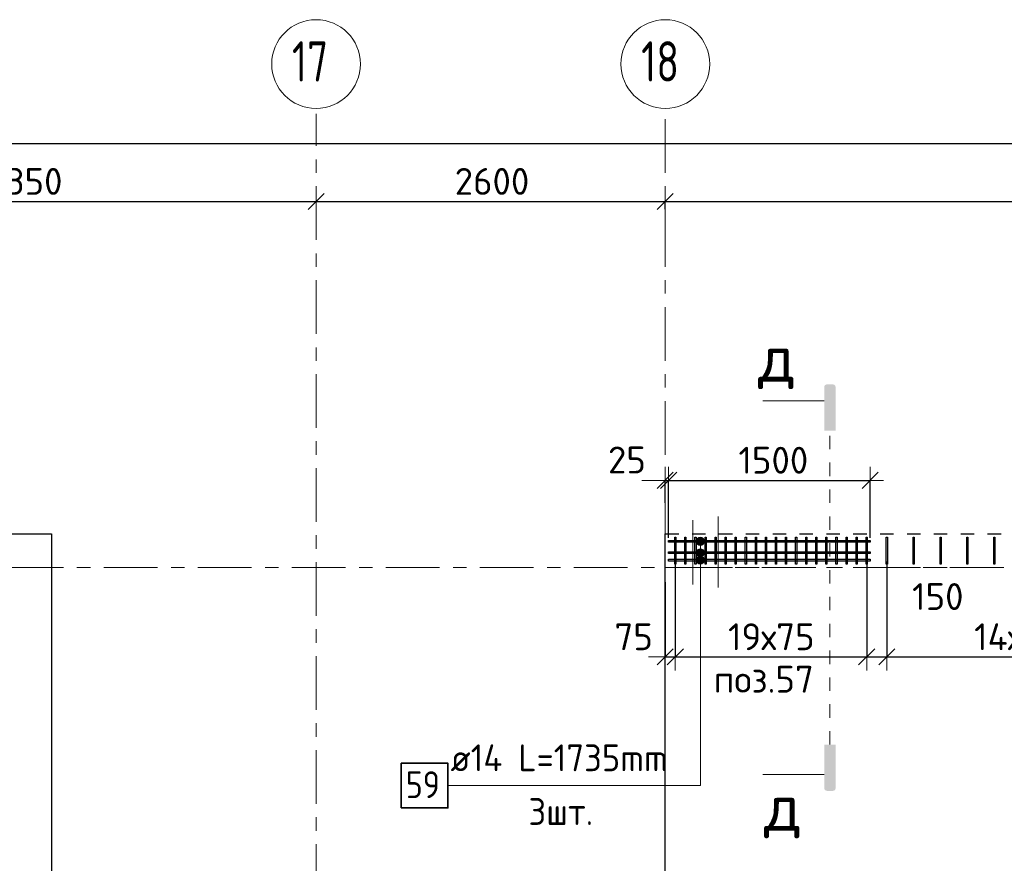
# Model space of a CAD drawing. Header units: metres. Extents: x -38 to 114, y -15 to 21.
# Tile 15 of 244: x 40.84 to 48.17, y 14.2 to 20.48. Entities that reach past the tile are written whole.
import ezdxf

# ---------------------------------------------------------------- set-up
doc = ezdxf.new("R2010")
doc.units = ezdxf.units.M
doc.header["$PDMODE"] = 65
for name, pattern in [('______11', [0.5, 0.4, -0.05, 0, -0.05]), ('______2', [0.0405, 0.03, -0.0105]), ('______3', [0.5, 0.4, -0.1]), ('______5', [1.1, 0.8, -0.1, 0.1, -0.1]), ('______9', [0.015, 0, -0.015])]:
    doc.linetypes.add(name, pattern=pattern)
for name, color, linetype, lineweight in [('XR$2$Осевая линия (1)', 7, '______5', 13), ('XR$2$Размерная линия (1)', 7, 'Continuous', 13), ('XR$5$Арм.стержн. Доп. арматура', 180, 'Continuous', 35), ('XR$5$Арм.стержн. Хомут', 240, 'Continuous', 35), ('XR$5$Балка (1)', 7, '______3', 13), ('XR$5$Перекрытие (1)', 7, 'Continuous', 35), ('XR$5$Размерная линия (1)', 7, 'Continuous', 13), ('XR$5$Текст_ общее_1', 7, 'Continuous', 13)]:
    doc.layers.add(name, color=color, linetype=linetype, lineweight=lineweight)
doc.styles.add('ISOCPEUR', font='txt')
doc.dimstyles.new('DIMSTYLE_3', dxfattribs={"dimtxt": 0.2, "dimasz": 0.2, "dimexe": 0, "dimexo": 0, "dimgap": 0.1, "dimtad": 2, "dimdec": 0, "dimlfac": 1000, "dimrnd": 5, "dimzin": 12, "dimdsep": 46, "dimtxsty": 'ISOCPEUR', "dimblk1": 'ALL_ML_STRICH', "dimblk2": 'ALL_ML_STRICH', "dimsah": 1, "dimcen": 0, "dimclrd": 7, "dimclre": 256, "dimclrt": 7, "dimadec": 0, "dimazin": 0, "dimtfac": 1, "dimtdec": 0, "dimtix": 1, "dimtmove": 2, "dimatfit": 3, "dimfxl": 0, "dimtzin": 0, "dimlwd": 0, "dimlwe": -3, "dimarcsym": 0})
doc.dimstyles.new('DIMSTYLE_36', dxfattribs={"dimtxt": 0.2, "dimasz": 0.2, "dimexe": 0, "dimexo": 0, "dimgap": 0.1, "dimtad": 2, "dimdec": 0, "dimlfac": 1000, "dimrnd": 5, "dimzin": 12, "dimdsep": 46, "dimtxsty": 'ISOCPEUR', "dimblk1": 'ALL_ML_STRICH', "dimblk2": 'ALL_ML_STRICH', "dimsah": 1, "dimcen": 0, "dimclrd": 7, "dimclre": 256, "dimclrt": 7, "dimadec": 0, "dimazin": 0, "dimtfac": 1, "dimtdec": 0, "dimtix": 1, "dimtmove": 2, "dimatfit": 3, "dimfxl": 0, "dimtvp": 1.2, "dimtzin": 0, "dimlwd": 0, "dimlwe": -3, "dimarcsym": 0})

# ---------------------------------------------------------------- blocks, each defined once
blk = doc.blocks.new('ALL_ML_STRICH')
at = {"color": 0, "linetype": 'ByBlock', "lineweight": -2}
for p, q in [((0, -0.5), (0, 0.5)), ((-1, 0), (0.5, 0)), ((-0.3, -0.3), (0.3, 0.3))]:
    blk.add_line(p, q, dxfattribs=at)
blk = doc.blocks.new('*D11')
at = {"layer": 'DEFPOINTS', "color": 7, "linetype": 'Continuous', "lineweight": 13, "transparency": 33554687}
for p in [(0.5, 19.5574), (0.5, 19.3768), (61.6, 17.1197)]:
    blk.add_point(p, dxfattribs=at)
at = {"layer": 'XR$2$Размерная линия (1)', "color": 9, "linetype": 'Continuous', "lineweight": -2, "true_color": 0xc7c7c7, "transparency": 33554687}
for p, q in [((0.5, 19.3568), (0.5, 19.5574)), ((61.6, 17.1397), (61.6, 19.5574))]:
    blk.add_line(p, q, dxfattribs=at)
at = {"layer": 'XR$2$Размерная линия (1)', "color": 7, "linetype": 'Continuous', "lineweight": -2, "transparency": 33554687}
blk.add_line((0.5, 19.5574), (61.6, 19.5574), dxfattribs=at)
at = {"layer": 'XR$2$Размерная линия (1)', "color": 7, "linetype": 'Continuous', "lineweight": 13, "transparency": 33554687, "xscale": 0.2, "yscale": 0.2, "zscale": 0.2, "rotation": 180}
blk.add_blockref('ALL_ML_STRICH', (0.5, 19.5574), dxfattribs=at)
at = {"layer": 'XR$2$Размерная линия (1)', "color": 7, "linetype": 'Continuous', "lineweight": 13, "transparency": 33554687, "xscale": 0.2, "yscale": 0.2, "zscale": 0.2}
blk.add_blockref('ALL_ML_STRICH', (61.6, 19.5574), dxfattribs=at)
at = {"layer": 'XR$2$Размерная линия (1)', "color": 7, "linetype": 'Continuous', "lineweight": 13, "transparency": 33554687, "insert": (31.1, 19.7074), "char_height": 0.2, "width": 1, "attachment_point": 5, "style": 'ISOCPEUR'}
blk.add_mtext('\\A1;{61100}', dxfattribs=at)
blk = doc.blocks.new('*D35')
at = {"layer": 'DEFPOINTS', "color": 7, "linetype": 'Continuous', "lineweight": 13, "transparency": 33554687}
for p in [(38.7, 19.1856), (38.7, 19.1261), (43.05, 19.1044)]:
    blk.add_point(p, dxfattribs=at)
at = {"layer": 'XR$2$Размерная линия (1)', "color": 9, "linetype": 'Continuous', "lineweight": -2, "true_color": 0xc7c7c7, "transparency": 33554687}
for p, q in [((38.7, 19.1656), (38.7, 19.1261)), ((43.05, 19.1244), (43.05, 19.1261))]:
    blk.add_line(p, q, dxfattribs=at)
at = {"layer": 'XR$2$Размерная линия (1)', "color": 7, "linetype": 'Continuous', "lineweight": -2, "transparency": 33554687}
blk.add_line((38.7, 19.1261), (43.05, 19.1261), dxfattribs=at)
at = {"layer": 'XR$2$Размерная линия (1)', "color": 7, "linetype": 'Continuous', "lineweight": 13, "transparency": 33554687, "xscale": 0.2, "yscale": 0.2, "zscale": 0.2, "rotation": 180}
blk.add_blockref('ALL_ML_STRICH', (38.7, 19.1261), dxfattribs=at)
at = {"layer": 'XR$2$Размерная линия (1)', "color": 7, "linetype": 'Continuous', "lineweight": 13, "transparency": 33554687, "xscale": 0.2, "yscale": 0.2, "zscale": 0.2}
blk.add_blockref('ALL_ML_STRICH', (43.05, 19.1261), dxfattribs=at)
at = {"layer": 'XR$2$Размерная линия (1)', "color": 7, "linetype": 'Continuous', "lineweight": 13, "transparency": 33554687, "insert": (40.875, 19.2761), "char_height": 0.2, "width": 0.8, "attachment_point": 5, "style": 'ISOCPEUR'}
blk.add_mtext('\\A1;{4350}', dxfattribs=at)
blk = doc.blocks.new('*D36')
at = {"layer": 'DEFPOINTS', "color": 7, "linetype": 'Continuous', "lineweight": 13, "transparency": 33554687}
for p in [(43.05, 19.1261), (43.05, 19.1044), (45.65, 19.0502)]:
    blk.add_point(p, dxfattribs=at)
at = {"layer": 'XR$2$Размерная линия (1)', "color": 9, "linetype": 'Continuous', "lineweight": -2, "true_color": 0xc7c7c7, "transparency": 33554687}
for p, q in [((43.05, 19.1244), (43.05, 19.1261)), ((45.65, 19.0702), (45.65, 19.1261))]:
    blk.add_line(p, q, dxfattribs=at)
at = {"layer": 'XR$2$Размерная линия (1)', "color": 7, "linetype": 'Continuous', "lineweight": -2, "transparency": 33554687}
blk.add_line((43.05, 19.1261), (45.65, 19.1261), dxfattribs=at)
at = {"layer": 'XR$2$Размерная линия (1)', "color": 7, "linetype": 'Continuous', "lineweight": 13, "transparency": 33554687, "xscale": 0.2, "yscale": 0.2, "zscale": 0.2, "rotation": 180}
blk.add_blockref('ALL_ML_STRICH', (43.05, 19.1261), dxfattribs=at)
at = {"layer": 'XR$2$Размерная линия (1)', "color": 7, "linetype": 'Continuous', "lineweight": 13, "transparency": 33554687, "xscale": 0.2, "yscale": 0.2, "zscale": 0.2}
blk.add_blockref('ALL_ML_STRICH', (45.65, 19.1261), dxfattribs=at)
at = {"layer": 'XR$2$Размерная линия (1)', "color": 7, "linetype": 'Continuous', "lineweight": 13, "transparency": 33554687, "insert": (44.36, 19.2761), "char_height": 0.2, "width": 0.8, "attachment_point": 5, "style": 'ISOCPEUR'}
blk.add_mtext('\\A1;{2600}', dxfattribs=at)
blk = doc.blocks.new('*D37')
at = {"layer": 'DEFPOINTS', "color": 7, "linetype": 'Continuous', "lineweight": 13, "transparency": 33554687}
for p in [(45.65, 19.1261), (45.65, 19.0502), (51.5, 17.3896)]:
    blk.add_point(p, dxfattribs=at)
at = {"layer": 'XR$2$Размерная линия (1)', "color": 9, "linetype": 'Continuous', "lineweight": -2, "true_color": 0xc7c7c7, "transparency": 33554687}
for p, q in [((45.65, 19.0702), (45.65, 19.1261)), ((51.5, 17.4096), (51.5, 19.1261))]:
    blk.add_line(p, q, dxfattribs=at)
at = {"layer": 'XR$2$Размерная линия (1)', "color": 7, "linetype": 'Continuous', "lineweight": -2, "transparency": 33554687}
blk.add_line((45.65, 19.1261), (51.5, 19.1261), dxfattribs=at)
at = {"layer": 'XR$2$Размерная линия (1)', "color": 7, "linetype": 'Continuous', "lineweight": 13, "transparency": 33554687, "xscale": 0.2, "yscale": 0.2, "zscale": 0.2, "rotation": 180}
blk.add_blockref('ALL_ML_STRICH', (45.65, 19.1261), dxfattribs=at)
at = {"layer": 'XR$2$Размерная линия (1)', "color": 7, "linetype": 'Continuous', "lineweight": 13, "transparency": 33554687, "xscale": 0.2, "yscale": 0.2, "zscale": 0.2}
blk.add_blockref('ALL_ML_STRICH', (51.5, 19.1261), dxfattribs=at)
at = {"layer": 'XR$2$Размерная линия (1)', "color": 7, "linetype": 'Continuous', "lineweight": 13, "transparency": 33554687, "insert": (48.585, 19.2761), "char_height": 0.2, "width": 0.8, "attachment_point": 5, "style": 'ISOCPEUR'}
blk.add_mtext('\\A1;{5850}', dxfattribs=at)
blk = doc.blocks.new('*D611')
at = {"layer": 'DEFPOINTS', "color": 7, "linetype": 'Continuous', "lineweight": 13, "transparency": 33554687}
for p in [(45.65, 17.0493), (45.65, 16.8607), (45.675, 16.6022)]:
    blk.add_point(p, dxfattribs=at)
at = {"layer": 'XR$5$Размерная линия (1)', "color": 9, "linetype": 'Continuous', "lineweight": -2, "true_color": 0xc7c7c7, "transparency": 33554687}
for p, q in [((45.65, 16.8807), (45.65, 17.0493)), ((45.675, 16.6222), (45.675, 17.0493))]:
    blk.add_line(p, q, dxfattribs=at)
at = {"layer": 'XR$5$Размерная линия (1)', "color": 7, "linetype": 'Continuous', "lineweight": -2, "transparency": 33554687}
blk.add_line((45.65, 17.0493), (45.675, 17.0493), dxfattribs=at)
at = {"layer": 'XR$5$Размерная линия (1)', "color": 7, "linetype": 'Continuous', "lineweight": 13, "transparency": 33554687, "xscale": 0.2, "yscale": 0.2, "zscale": 0.2}
blk.add_blockref('ALL_ML_STRICH', (45.675, 17.0493), dxfattribs=at)
at = {"layer": 'XR$5$Размерная линия (1)', "color": 7, "linetype": 'Continuous', "lineweight": 13, "transparency": 33554687, "xscale": 0.2, "yscale": 0.2, "zscale": 0.2, "rotation": 180}
blk.add_blockref('ALL_ML_STRICH', (45.65, 17.0493), dxfattribs=at)
at = {"layer": 'XR$5$Размерная линия (1)', "color": 7, "linetype": 'Continuous', "lineweight": 13, "transparency": 33554687, "insert": (45.3646, 17.2015), "char_height": 0.2, "width": 0.4, "attachment_point": 5, "style": 'ISOCPEUR'}
blk.add_mtext('\\A1;{25}', dxfattribs=at)
blk = doc.blocks.new('*D612')
at = {"layer": 'DEFPOINTS', "color": 7, "linetype": 'Continuous', "lineweight": 13, "transparency": 33554687}
for p in [(45.675, 17.0493), (45.675, 16.6022), (47.175, 16.6022)]:
    blk.add_point(p, dxfattribs=at)
at = {"layer": 'XR$5$Размерная линия (1)', "color": 9, "linetype": 'Continuous', "lineweight": -2, "true_color": 0xc7c7c7, "transparency": 33554687}
for p, q in [((45.675, 16.6222), (45.675, 17.0493)), ((47.175, 16.6222), (47.175, 17.0493))]:
    blk.add_line(p, q, dxfattribs=at)
at = {"layer": 'XR$5$Размерная линия (1)', "color": 7, "linetype": 'Continuous', "lineweight": -2, "transparency": 33554687}
blk.add_line((45.675, 17.0493), (47.175, 17.0493), dxfattribs=at)
at = {"layer": 'XR$5$Размерная линия (1)', "color": 7, "linetype": 'Continuous', "lineweight": 13, "transparency": 33554687, "xscale": 0.2, "yscale": 0.2, "zscale": 0.2, "rotation": 180}
blk.add_blockref('ALL_ML_STRICH', (45.675, 17.0493), dxfattribs=at)
at = {"layer": 'XR$5$Размерная линия (1)', "color": 7, "linetype": 'Continuous', "lineweight": 13, "transparency": 33554687, "xscale": 0.2, "yscale": 0.2, "zscale": 0.2}
blk.add_blockref('ALL_ML_STRICH', (47.175, 17.0493), dxfattribs=at)
at = {"layer": 'XR$5$Размерная линия (1)', "color": 7, "linetype": 'Continuous', "lineweight": 13, "transparency": 33554687, "insert": (46.455, 17.1993), "char_height": 0.2, "width": 0.8, "attachment_point": 5, "style": 'ISOCPEUR'}
blk.add_mtext('\\A1;{1500}', dxfattribs=at)
blk = doc.blocks.new('*D623')
at = {"layer": 'DEFPOINTS', "color": 7, "linetype": 'Continuous', "lineweight": 13, "transparency": 33554687}
for p in [(45.725, 16.4775), (45.65, 16.3106), (45.65, 15.7343)]:
    blk.add_point(p, dxfattribs=at)
at = {"layer": 'XR$5$Размерная линия (1)', "color": 9, "linetype": 'Continuous', "lineweight": -2, "true_color": 0xc7c7c7, "transparency": 33554687}
for p, q in [((45.725, 16.4575), (45.725, 15.7343)), ((45.65, 16.2906), (45.65, 15.7343))]:
    blk.add_line(p, q, dxfattribs=at)
at = {"layer": 'XR$5$Размерная линия (1)', "color": 7, "linetype": 'Continuous', "lineweight": -2, "transparency": 33554687}
blk.add_line((45.65, 15.7343), (45.725, 15.7343), dxfattribs=at)
at = {"layer": 'XR$5$Размерная линия (1)', "color": 7, "linetype": 'Continuous', "lineweight": 13, "transparency": 33554687, "xscale": 0.2, "yscale": 0.2, "zscale": 0.2}
blk.add_blockref('ALL_ML_STRICH', (45.725, 15.7343), dxfattribs=at)
at = {"layer": 'XR$5$Размерная линия (1)', "color": 7, "linetype": 'Continuous', "lineweight": 13, "transparency": 33554687, "xscale": 0.2, "yscale": 0.2, "zscale": 0.2, "rotation": 180}
blk.add_blockref('ALL_ML_STRICH', (45.65, 15.7343), dxfattribs=at)
at = {"layer": 'XR$5$Размерная линия (1)', "color": 7, "linetype": 'Continuous', "lineweight": 13, "transparency": 33554687, "insert": (45.415, 15.8844), "char_height": 0.2, "width": 0.4, "attachment_point": 5, "style": 'ISOCPEUR'}
blk.add_mtext('\\A1;{75}', dxfattribs=at)
blk = doc.blocks.new('*D624')
at = {"layer": 'DEFPOINTS', "color": 7, "linetype": 'Continuous', "lineweight": 13, "transparency": 33554687}
for p in [(47.15, 16.4968), (45.725, 16.4775), (45.725, 15.7343)]:
    blk.add_point(p, dxfattribs=at)
at = {"layer": 'XR$5$Размерная линия (1)', "color": 9, "linetype": 'Continuous', "lineweight": -2, "true_color": 0xc7c7c7, "transparency": 33554687}
for p, q in [((45.725, 16.4575), (45.725, 15.7343)), ((47.15, 16.4768), (47.15, 15.7343))]:
    blk.add_line(p, q, dxfattribs=at)
at = {"layer": 'XR$5$Размерная линия (1)', "color": 7, "linetype": 'Continuous', "lineweight": -2, "transparency": 33554687}
blk.add_line((45.725, 15.7343), (47.15, 15.7343), dxfattribs=at)
at = {"layer": 'XR$5$Размерная линия (1)', "color": 7, "linetype": 'Continuous', "lineweight": 13, "transparency": 33554687, "xscale": 0.2, "yscale": 0.2, "zscale": 0.2, "rotation": 180}
blk.add_blockref('ALL_ML_STRICH', (45.725, 15.7343), dxfattribs=at)
at = {"layer": 'XR$5$Размерная линия (1)', "color": 7, "linetype": 'Continuous', "lineweight": 13, "transparency": 33554687, "xscale": 0.2, "yscale": 0.2, "zscale": 0.2}
blk.add_blockref('ALL_ML_STRICH', (47.15, 15.7343), dxfattribs=at)
at = {"layer": 'XR$5$Размерная линия (1)', "color": 7, "linetype": 'Continuous', "lineweight": 13, "transparency": 33554687, "insert": (46.1175, 15.9843), "char_height": 0.2, "width": 0.01, "attachment_point": 1, "line_spacing_factor": 0.60241, "style": 'ISOCPEUR'}
blk.add_mtext('19х75', dxfattribs=at)
blk = doc.blocks.new('*D625')
at = {"layer": 'DEFPOINTS', "color": 7, "linetype": 'Continuous', "lineweight": 13, "transparency": 33554687}
for p in [(47.15, 16.4968), (47.3, 16.4639), (47.15, 15.7343)]:
    blk.add_point(p, dxfattribs=at)
at = {"layer": 'XR$5$Размерная линия (1)', "color": 9, "linetype": 'Continuous', "lineweight": -2, "true_color": 0xc7c7c7, "transparency": 33554687}
for p, q in [((47.15, 16.4768), (47.15, 15.7343)), ((47.3, 16.4439), (47.3, 15.7343))]:
    blk.add_line(p, q, dxfattribs=at)
at = {"layer": 'XR$5$Размерная линия (1)', "color": 7, "linetype": 'Continuous', "lineweight": -2, "transparency": 33554687}
blk.add_line((47.15, 15.7343), (47.3, 15.7343), dxfattribs=at)
at = {"layer": 'XR$5$Размерная линия (1)', "color": 7, "linetype": 'Continuous', "lineweight": 13, "transparency": 33554687, "xscale": 0.2, "yscale": 0.2, "zscale": 0.2, "rotation": 180}
blk.add_blockref('ALL_ML_STRICH', (47.15, 15.7343), dxfattribs=at)
at = {"layer": 'XR$5$Размерная линия (1)', "color": 7, "linetype": 'Continuous', "lineweight": 13, "transparency": 33554687, "xscale": 0.2, "yscale": 0.2, "zscale": 0.2}
blk.add_blockref('ALL_ML_STRICH', (47.3, 15.7343), dxfattribs=at)
at = {"layer": 'XR$5$Размерная линия (1)', "color": 7, "linetype": 'Continuous', "lineweight": 13, "transparency": 33554687, "insert": (47.6795, 16.184), "char_height": 0.2, "width": 0.6, "attachment_point": 5, "style": 'ISOCPEUR'}
blk.add_mtext('\\A1;{150}', dxfattribs=at)
blk = doc.blocks.new('*D626')
at = {"layer": 'DEFPOINTS', "color": 7, "linetype": 'Continuous', "lineweight": 13, "transparency": 33554687}
for p in [(47.3, 16.4639), (50.1, 16.4639), (47.3, 15.7343)]:
    blk.add_point(p, dxfattribs=at)
at = {"layer": 'XR$5$Размерная линия (1)', "color": 9, "linetype": 'Continuous', "lineweight": -2, "true_color": 0xc7c7c7, "transparency": 33554687}
for p, q in [((47.3, 16.4439), (47.3, 15.7343)), ((50.1, 16.4439), (50.1, 15.7343))]:
    blk.add_line(p, q, dxfattribs=at)
at = {"layer": 'XR$5$Размерная линия (1)', "color": 7, "linetype": 'Continuous', "lineweight": -2, "transparency": 33554687}
blk.add_line((47.3, 15.7343), (50.1, 15.7343), dxfattribs=at)
at = {"layer": 'XR$5$Размерная линия (1)', "color": 7, "linetype": 'Continuous', "lineweight": 13, "transparency": 33554687, "xscale": 0.2, "yscale": 0.2, "zscale": 0.2, "rotation": 180}
blk.add_blockref('ALL_ML_STRICH', (47.3, 15.7343), dxfattribs=at)
at = {"layer": 'XR$5$Размерная линия (1)', "color": 7, "linetype": 'Continuous', "lineweight": 13, "transparency": 33554687, "xscale": 0.2, "yscale": 0.2, "zscale": 0.2}
blk.add_blockref('ALL_ML_STRICH', (50.1, 15.7343), dxfattribs=at)
at = {"layer": 'XR$5$Размерная линия (1)', "color": 7, "linetype": 'Continuous', "lineweight": 13, "transparency": 33554687, "insert": (47.95, 15.9843), "char_height": 0.2, "width": 0.01, "attachment_point": 1, "line_spacing_factor": 0.60241, "style": 'ISOCPEUR'}
blk.add_mtext('14х200=2800', dxfattribs=at)

msp = doc.modelspace()

# ---------------------------------------------------------------- hatches: boundary and pattern name
at = {"linetype": 'Continuous', "lineweight": 25, "true_color": 0x000000, "transparency": 33554687}
for points in [[(46.8344, 17.7468), (46.8349, 17.7493), (46.8357, 17.7517), (46.8368, 17.754), (46.8382, 17.7561), (46.8399, 17.758), (46.8418, 17.7597), (46.844, 17.7611), (46.8463, 17.7623), (46.8487, 17.7631), (46.8512, 17.7636), (46.8537, 17.7638), (46.8983, 17.7638), (46.9008, 17.7636), (46.9033, 17.7631), (46.9057, 17.7623), (46.908, 17.7611), (46.9102, 17.7597), (46.9121, 17.758), (46.9138, 17.7561), (46.9152, 17.754), (46.9163, 17.7517), (46.9171, 17.7493), (46.9176, 17.7468), (46.9178, 17.7442), (46.9178, 17.4192), (46.8342, 17.4192), (46.8342, 17.7442)], [(46.8344, 14.7538), (46.8342, 14.7563), (46.8342, 15.0813), (46.9178, 15.0813), (46.9178, 14.7563), (46.9176, 14.7538), (46.9171, 14.7513), (46.9163, 14.7489), (46.9152, 14.7466), (46.9138, 14.7444), (46.9121, 14.7425), (46.9102, 14.7408), (46.908, 14.7394), (46.9057, 14.7383), (46.9033, 14.7375), (46.9008, 14.737), (46.8983, 14.7368), (46.8537, 14.7368), (46.8512, 14.737), (46.8487, 14.7375), (46.8463, 14.7383), (46.844, 14.7394), (46.8418, 14.7408), (46.8399, 14.7425), (46.8382, 14.7444), (46.8368, 14.7466), (46.8357, 14.7489), (46.8349, 14.7513)]]:
    msp.add_hatch(color=18, dxfattribs=at).paths.add_polyline_path(points, flags=16)
at = {"layer": 'XR$5$Арм.стержн. Доп. арматура', "linetype": 'Continuous', "lineweight": 13, "transparency": 33554687}
for points in [[(45.8813, 16.5952), (45.9413, 16.5952), (45.9371, 16.6102)], [(45.8813, 16.5952), (45.9371, 16.6102), (45.8855, 16.6102)], [(45.8855, 16.5802), (45.9413, 16.5952), (45.8813, 16.5952)], [(45.8855, 16.6102), (45.9371, 16.6102), (45.9263, 16.621)], [(45.8855, 16.6102), (45.9263, 16.621), (45.8963, 16.621)], [(45.8855, 16.5802), (45.9371, 16.5802), (45.9413, 16.5952)], [(45.8963, 16.5694), (45.9371, 16.5802), (45.8855, 16.5802)], [(45.8963, 16.621), (45.9263, 16.621), (45.9113, 16.6252)], [(45.8963, 16.5694), (45.9263, 16.5694), (45.9371, 16.5802)], [(45.9263, 16.5694), (45.8963, 16.5694), (45.9113, 16.5652)], [(45.8813, 16.5103), (45.9413, 16.5103), (45.9371, 16.5253)], [(45.8813, 16.5103), (45.9371, 16.5253), (45.8855, 16.5253)], [(45.8855, 16.4953), (45.9413, 16.5103), (45.8813, 16.5103)], [(45.8855, 16.5253), (45.9371, 16.5253), (45.9263, 16.5361)], [(45.8855, 16.5253), (45.9263, 16.5361), (45.8963, 16.5361)], [(45.8855, 16.4953), (45.9371, 16.4953), (45.9413, 16.5103)], [(45.8963, 16.4845), (45.9371, 16.4953), (45.8855, 16.4953)], [(45.8963, 16.5361), (45.9263, 16.5361), (45.9113, 16.5403)], [(45.8963, 16.4845), (45.9263, 16.4845), (45.9371, 16.4953)], [(45.8813, 16.4552), (45.9413, 16.4552), (45.9371, 16.4702)], [(45.8813, 16.4552), (45.9371, 16.4702), (45.8855, 16.4702)], [(45.8855, 16.4402), (45.9413, 16.4552), (45.8813, 16.4552)], [(45.8855, 16.4702), (45.9371, 16.4702), (45.9263, 16.481)], [(45.8855, 16.4702), (45.9263, 16.481), (45.8963, 16.481)], [(45.8855, 16.4402), (45.9371, 16.4402), (45.9413, 16.4552)], [(45.8963, 16.4294), (45.9371, 16.4402), (45.8855, 16.4402)], [(45.8963, 16.481), (45.9263, 16.481), (45.9113, 16.4852)], [(45.9263, 16.4845), (45.8963, 16.4845), (45.9113, 16.4803)], [(45.8963, 16.4294), (45.9263, 16.4294), (45.9371, 16.4402)], [(45.9263, 16.4294), (45.8963, 16.4294), (45.9113, 16.4252)]]:
    msp.add_hatch(color=7, dxfattribs=at).paths.add_polyline_path(points)

# ---------------------------------------------------------------- linework, layer by layer
at = {"color": 7, "linetype": 'Continuous', "lineweight": 13, "transparency": 33554687}
for p, q in [((46.8342, 17.6422), (46.3775, 17.6422)), ((46.8342, 14.8583), (46.3775, 14.8583))]:
    msp.add_line(p, q, dxfattribs=at)
at = {"color": 7, "linetype": '______9', "lineweight": 13, "transparency": 33554687}
msp.add_line((46.876, 15.0813), (46.876, 17.4192), dxfattribs=at)
at = {"color": 52, "linetype": 'Continuous', "lineweight": 13, "transparency": 33554687}
for p, q in [((45.8549, 16.7533), (45.8549, 16.2733)), ((45.8549, 16.7533), (45.8549, 16.2733)), ((46.043, 16.7808), (46.043, 16.2508))]:
    msp.add_line(p, q, dxfattribs=at)
at = {"layer": 'XR$2$Осевая линия (1)', "color": 253, "linetype": '______11', "lineweight": 13, "true_color": 0xa0a0a0, "transparency": 33554687}
for p, q in [((43.05, 8.34), (43.05, 19.78)), ((45.65, 6.74), (45.65, 19.78)), ((-2.63, 16.4), (62.6, 16.4))]:
    msp.add_line(p, q, dxfattribs=at)
at = {"layer": 'XR$2$Осевая линия (1)', "color": 7, "linetype": 'Continuous', "lineweight": 13, "transparency": 33554687}
for centre in [(43.0504, 20.1501), (45.6504, 20.1501)]:
    msp.add_circle(centre, 0.3304, dxfattribs=at)
at = {"layer": 'XR$5$Арм.стержн. Доп. арматура', "color": 7, "linetype": 'Continuous', "lineweight": 13, "transparency": 33554687}
for p, q in [((45.8813, 16.5952), (45.8813, 16.5952)), ((45.9113, 16.6252), (45.9113, 16.6252)), ((45.9113, 14.776), (45.9113, 16.5952)), ((45.9413, 16.5952), (45.9413, 16.5952)), ((45.8813, 16.5103), (45.8813, 16.5103)), ((45.9113, 16.5652), (45.9113, 16.5652)), ((45.9113, 16.5403), (45.9113, 16.5403)), ((45.9113, 14.776), (45.9113, 16.5103)), ((45.9413, 16.5103), (45.9413, 16.5103)), ((45.8813, 16.4552), (45.8813, 16.4552)), ((45.9113, 16.4852), (45.9113, 16.4852)), ((45.9113, 16.4803), (45.9113, 16.4803)), ((45.9113, 14.776), (45.9113, 16.4552)), ((45.9113, 16.4252), (45.9113, 16.4252)), ((45.9413, 16.4552), (45.9413, 16.4552)), ((44.0313, 14.776), (45.9113, 14.776))]:
    msp.add_line(p, q, dxfattribs=at)
at = {"layer": 'XR$5$Арм.стержн. Доп. арматура', "color": 7, "linetype": 'Continuous', "lineweight": 25, "transparency": 33554687}
for points in [[(45.675, 16.6022), (47.175, 16.6022), (47.175, 16.5882), (45.675, 16.5882), (45.675, 16.6022)], [(45.675, 16.5173), (47.175, 16.5173), (47.175, 16.5033), (45.675, 16.5033), (45.675, 16.5173)], [(45.675, 16.4622), (47.175, 16.4622), (47.175, 16.4482), (45.675, 16.4482), (45.675, 16.4622)]]:
    msp.add_lwpolyline(points, dxfattribs=at)
at = {"layer": 'XR$5$Арм.стержн. Доп. арматура', "color": 7, "linetype": 'Continuous', "lineweight": 35, "transparency": 33554687}
msp.add_lwpolyline([(43.6846, 14.6093), (44.0313, 14.6093), (44.0313, 14.9426), (43.6846, 14.9426), (43.6846, 14.6093)], dxfattribs=at)
at = {"layer": 'XR$5$Арм.стержн. Доп. арматура', "color": 7, "linetype": 'Continuous', "lineweight": 13, "transparency": 33554687}
for centre in [(45.9113, 16.5952), (45.9113, 16.5103), (45.9113, 16.4552)]:
    msp.add_circle(centre, 0.03, dxfattribs=at)
at = {"layer": 'XR$5$Арм.стержн. Хомут', "color": 40, "linetype": 'Continuous', "lineweight": 25, "transparency": 33554687}
for points in [[(45.721, 16.4252), (45.721, 16.6253), (45.729, 16.6253), (45.729, 16.4252), (45.721, 16.4252)], [(45.796, 16.4252), (45.796, 16.6253), (45.804, 16.6253), (45.804, 16.4252), (45.796, 16.4252)], [(45.871, 16.4252), (45.871, 16.6253), (45.879, 16.6253), (45.879, 16.4252), (45.871, 16.4252)], [(45.946, 16.4252), (45.946, 16.6253), (45.954, 16.6253), (45.954, 16.4252), (45.946, 16.4252)], [(46.021, 16.4252), (46.021, 16.6253), (46.029, 16.6253), (46.029, 16.4252), (46.021, 16.4252)], [(46.096, 16.4252), (46.096, 16.6253), (46.104, 16.6253), (46.104, 16.4252), (46.096, 16.4252)], [(46.171, 16.4252), (46.171, 16.6253), (46.179, 16.6253), (46.179, 16.4252), (46.171, 16.4252)], [(46.246, 16.4252), (46.246, 16.6253), (46.254, 16.6253), (46.254, 16.4252), (46.246, 16.4252)], [(46.321, 16.4252), (46.321, 16.6253), (46.329, 16.6253), (46.329, 16.4252), (46.321, 16.4252)], [(46.396, 16.4252), (46.396, 16.6253), (46.404, 16.6253), (46.404, 16.4252), (46.396, 16.4252)], [(46.471, 16.4252), (46.471, 16.6253), (46.479, 16.6253), (46.479, 16.4252), (46.471, 16.4252)], [(46.546, 16.4252), (46.546, 16.6253), (46.554, 16.6253), (46.554, 16.4252), (46.546, 16.4252)], [(46.621, 16.4252), (46.621, 16.6253), (46.629, 16.6253), (46.629, 16.4252), (46.621, 16.4252)], [(46.696, 16.4252), (46.696, 16.6253), (46.704, 16.6253), (46.704, 16.4252), (46.696, 16.4252)], [(46.771, 16.4252), (46.771, 16.6253), (46.779, 16.6253), (46.779, 16.4252), (46.771, 16.4252)], [(46.846, 16.4252), (46.846, 16.6253), (46.854, 16.6253), (46.854, 16.4252), (46.846, 16.4252)], [(46.921, 16.4252), (46.921, 16.6253), (46.929, 16.6253), (46.929, 16.4252), (46.921, 16.4252)], [(46.996, 16.4252), (46.996, 16.6253), (47.004, 16.6253), (47.004, 16.4252), (46.996, 16.4252)], [(47.071, 16.4252), (47.071, 16.6253), (47.079, 16.6253), (47.079, 16.4252), (47.071, 16.4252)], [(47.146, 16.4252), (47.146, 16.6253), (47.154, 16.6253), (47.154, 16.4252), (47.146, 16.4252)], [(47.296, 16.4252), (47.296, 16.6253), (47.304, 16.6253), (47.304, 16.4252), (47.296, 16.4252)], [(47.496, 16.4252), (47.496, 16.6253), (47.504, 16.6253), (47.504, 16.4252), (47.496, 16.4252)], [(47.696, 16.4252), (47.696, 16.6253), (47.704, 16.6253), (47.704, 16.4252), (47.696, 16.4252)], [(47.896, 16.4252), (47.896, 16.6253), (47.904, 16.6253), (47.904, 16.4252), (47.896, 16.4252)], [(48.096, 16.4252), (48.096, 16.6253), (48.104, 16.6253), (48.104, 16.4252), (48.096, 16.4252)]]:
    msp.add_lwpolyline(points, dxfattribs=at)
at = {"layer": 'XR$5$Балка (1)', "color": 7, "linetype": '______2', "lineweight": 25, "transparency": 33554687}
for q in [(45.65, 16.6502), (51.6, 16.6502)]:
    msp.add_line((45.65, 16.6502), q, dxfattribs=at)
at = {"layer": 'XR$5$Балка (1)', "color": 7, "linetype": '______2', "lineweight": 18, "transparency": 33554687}
msp.add_line((45.65, 16.4002), (51.6, 16.4002), dxfattribs=at)
at = {"layer": 'XR$5$Перекрытие (1)', "color": 7, "linetype": 'Continuous', "lineweight": 25, "transparency": 33554687}
for p, q in [((38.7, 16.6502), (41.0797, 16.6502)), ((41.0797, 16.6502), (41.0797, 11.7903)), ((45.65, 12.0502), (45.65, 16.6502))]:
    msp.add_line(p, q, dxfattribs=at)

# ---------------------------------------------------------------- texts
at = {"color": 7, "linetype": 'Continuous', "lineweight": 13, "transparency": 33554687, "char_height": 0.35, "width": 0.381111, "attachment_point": 5, "style": 'ISOCPEUR'}
for insert in [(46.4801, 17.9313), (46.5245, 14.5861)]:
    msp.add_mtext('\\A1;{\\fISOCPEUR|i0|b0;\\H0.350000;\\W1.000000;\\C7;д}\\P', dxfattribs=dict(at, insert=insert))
at = {"layer": 'XR$2$Осевая линия (1)', "color": 7, "linetype": 'Continuous', "lineweight": 13, "transparency": 33554687, "char_height": 0.3, "width": 0.472281, "attachment_point": 7, "style": 'ISOCPEUR'}
for s, insert in [('\\W0.75;17', (42.8704, 20.0196)), ('\\W0.75;18', (45.4704, 20.0196))]:
    msp.add_mtext(s, dxfattribs=dict(at, insert=insert))
at = {"layer": 'XR$5$Арм.стержн. Доп. арматура', "color": 7, "linetype": 'Continuous', "lineweight": 25, "transparency": 33554687, "char_height": 0.2, "attachment_point": 7, "style": 'ISOCPEUR'}
for s, insert, width in [('\\W0.94;ø14 L=1735mm ', (44.0513, 14.8826), 1.933176), ('\\W0.87;59', (43.718, 14.6826), 0.367208), ('\\W0.94;3шт. ', (44.6313, 14.4826), 0.774191)]:
    msp.add_mtext(s, dxfattribs=dict(at, insert=insert, width=width))
at = {"layer": 'XR$5$Текст_ общее_1', "color": 7, "linetype": 'Continuous', "lineweight": 13, "transparency": 33554687, "insert": (46.383, 15.568), "char_height": 0.2, "width": 0.844937, "attachment_point": 5, "style": 'ISOCPEUR'}
msp.add_mtext('\\A1;{\\fISOCPEUR|i0|b0;\\H0.200000;\\W1.000000;\\C7;поз.57}\\P', dxfattribs=at)

# ---------------------------------------------------------------- dimensions: what is measured, and where the dimension line sits
at = {"layer": 'XR$2$Размерная линия (1)', "color": 7, "linetype": 'Continuous', "lineweight": 13, "transparency": 33554687}
for base, p1, p2, picture, middle in [((61.6, 19.5574), (0.5, 19.3568), (61.6, 17.1397), '*D11', (31.1, 19.7074)), ((43.05, 19.1261), (38.7, 19.1656), (43.05, 19.1244), '*D35', (40.875, 19.2761)), ((45.65, 19.1261), (43.05, 19.1244), (45.65, 19.0702), '*D36', (44.36, 19.2761)), ((51.5, 19.1261), (45.65, 19.0702), (51.5, 17.4096), '*D37', (48.585, 19.2761))]:
    dim = msp.add_linear_dim(base=base, p1=p1, p2=p2, dimstyle='DIMSTYLE_3', override={"dimpost": '<>', "dimclrd": 7, "dimclre": 9, "dimclrt": 7, "dimlwd": 0, "dimlwe": 65533}, dxfattribs=at)
    dim.commit()
    dim.dimension.update_dxf_attribs({"geometry": picture, "text_midpoint": middle, "dimtype": 160})
at = {"layer": 'XR$5$Размерная линия (1)', "color": 7, "linetype": 'Continuous', "lineweight": 13, "transparency": 33554687}
for base, p1, p2, dimstyle, picture, middle in [((45.675, 17.0493), (45.65, 16.8807), (45.675, 16.6222), 'DIMSTYLE_36', '*D611', (45.3646, 17.2015)), ((47.175, 17.0493), (45.675, 16.6222), (47.175, 16.6222), 'DIMSTYLE_3', '*D612', (46.455, 17.1993)), ((47.3, 15.7343), (47.15, 16.4768), (47.3, 16.4439), 'DIMSTYLE_36', '*D625', (47.6795, 16.184)), ((45.725, 15.7343), (45.65, 16.2906), (45.725, 16.4575), 'DIMSTYLE_36', '*D623', (45.415, 15.8844))]:
    dim = msp.add_linear_dim(base=base, p1=p1, p2=p2, dimstyle=dimstyle, override={"dimpost": '<>', "dimclrd": 7, "dimclre": 9, "dimclrt": 7, "dimlwd": 0, "dimlwe": 65533}, dxfattribs=at)
    dim.commit()
    dim.dimension.update_dxf_attribs({"geometry": picture, "text_midpoint": middle, "dimtype": 160})
for base, p1, p2, text, picture, middle in [((47.15, 15.7343), (45.725, 16.4575), (47.15, 16.4768), '19х75', '*D624', (46.4375, 15.8343)), ((50.1, 15.7343), (47.3, 16.4439), (50.1, 16.4439), '14х200=2800', '*D626', (48.7, 15.8343))]:
    dim = msp.add_linear_dim(base=base, p1=p1, p2=p2, text=text, dimstyle='DIMSTYLE_3', override={"dimpost": '<>', "dimclrd": 7, "dimclre": 9, "dimclrt": 7, "dimlwd": 0, "dimlwe": 65533}, dxfattribs=at)
    dim.commit()
    dim.dimension.update_dxf_attribs({"geometry": picture, "text_midpoint": middle, "dimtype": 160})

doc.saveas('drawing.dxf')
